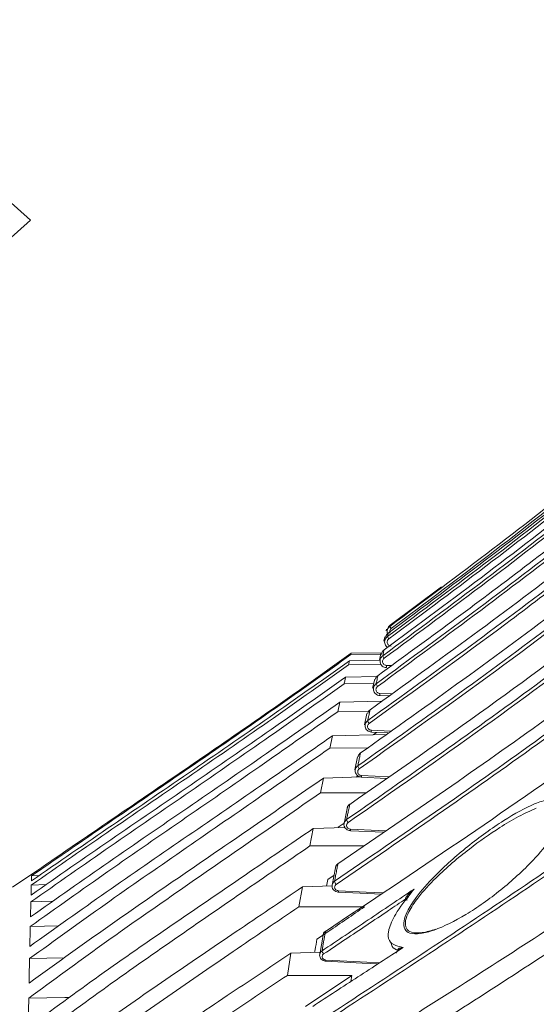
# Model space of a CAD drawing. Header units: millimetres. Extents: x 0 to 1118, y 0 to 864.
# Tile 120 of 256: x 216 to 225, y 719 to 738. Entities that reach past the tile are written whole.
import ezdxf

# ---------------------------------------------------------------- set-up
doc = ezdxf.new("R2010")
doc.units = ezdxf.units.MM

# ---------------------------------------------------------------- blocks, each defined once
blk = doc.blocks.new('Block2')
at = {"color": 7, "linetype": 'Continuous', "lineweight": 0}
for p, q in [((-3.197, 649.307), (-55.281, 590.696)), ((48.886, 590.696), (-3.197, 649.307))]:
    blk.add_line(p, q, dxfattribs=at)

msp = doc.modelspace()

# ---------------------------------------------------------------- linework, layer by layer
at = {"color": 7, "linetype": 'Continuous', "lineweight": 15}
for p, q in [((223.552, 726.893), (222.585, 726.167)), ((222.515, 726.094), (222.507, 726.062)), ((222.485, 725.946), (222.467, 725.868)), ((222.485, 725.943), (222.467, 725.868)), ((221.817, 725.495), (221.798, 725.417)), ((221.817, 725.495), (222.382, 725.507)), ((221.851, 725.637), (221.844, 725.611)), ((222.428, 725.62), (221.844, 725.611)), ((221.851, 725.637), (222.43, 725.647)), ((222.411, 725.631), (222.382, 725.507)), ((222.411, 725.425), (221.798, 725.417)), ((221.744, 725.187), (222.339, 725.2)), ((222.293, 725.146), (222.254, 724.978)), ((222.274, 725.063), (221.714, 725.057)), ((222.388, 724.836), (222.56, 724.829)), ((221.635, 724.713), (221.594, 724.531)), ((221.635, 724.713), (222.43, 724.733)), ((222.177, 724.536), (221.594, 724.531)), ((222.144, 724.497), (222.097, 724.285)), ((221.494, 724.076), (221.444, 723.844)), ((221.494, 724.076), (222.507, 724.103)), ((222.23, 724.144), (222.544, 724.13)), ((222.265, 724.096), (222.326, 724.14)), ((222.156, 723.848), (221.444, 723.844)), ((221.969, 723.678), (221.916, 723.433)), ((221.325, 723.279), (221.267, 722.998)), ((221.325, 723.279), (222.028, 723.299)), ((221.944, 723.296), (221.977, 723.319)), ((222.043, 723.292), (222.515, 723.27)), ((222.133, 723.001), (221.267, 722.998)), ((221.772, 722.705), (221.713, 722.417)), ((221.133, 722.325), (221.07, 721.997)), ((221.133, 722.325), (221.731, 722.343)), ((221.604, 722.347), (221.714, 722.424)), ((221.833, 722.283), (222.457, 722.253)), ((222.089, 721.997), (221.07, 721.997)), ((221.551, 721.581), (221.488, 721.254)), ((215.811, 721.462), (215.451, 721.214)), ((215.951, 721.435), (215.809, 721.43)), ((221.409, 721.363), (221.524, 721.442)), ((216.085, 721.266), (215.804, 721.257)), ((220.927, 721.22), (220.86, 720.846)), ((220.927, 721.22), (221.494, 721.239)), ((221.384, 721.235), (221.409, 721.363)), ((222.938, 721.057), (222.943, 721.056)), ((216.209, 720.949), (215.795, 720.937)), ((222.099, 720.843), (220.86, 720.846)), ((216.324, 720.486), (215.784, 720.473)), ((221.317, 720.31), (221.253, 719.944)), ((220.71, 719.969), (220.642, 719.55)), ((220.71, 719.969), (221.26, 719.988)), ((222.742, 720.023), (222.74, 720.023)), ((222.74, 720.019), (222.74, 720.018)), ((221.86, 719.544), (220.642, 719.55)), ((220.986, 718.959), (221.86, 719.544)), ((221.841, 719.431), (221.86, 719.544))]:
    msp.add_line(p, q, dxfattribs=at)
at = {"color": 9, "linetype": 'Continuous', "lineweight": 0}
for p, q in [((222.513, 725.407), (222.608, 725.404)), ((222.389, 724.876), (222.612, 724.867)), ((222.23, 724.181), (222.592, 724.165)), ((222.043, 723.325), (222.56, 723.301)), ((222.958, 721.083), (222.962, 721.082))]:
    msp.add_line(p, q, dxfattribs=at)
at = {"color": 7, "linetype": 'Continuous', "lineweight": 15, "flags": 128}
for points in [[(222.027, 723.756), (222.027, 723.755), (222.026, 723.753)], [(221.823, 722.785), (221.821, 722.784), (221.821, 722.781)], [(221.607, 721.122), (222.292, 721.088), (222.408, 721.083)], [(216.43, 719.88), (216.425, 719.88), (215.771, 719.866)], [(221.371, 719.816), (222.056, 719.781), (222.356, 719.766)], [(216.528, 719.134), (216.439, 719.132), (215.756, 719.119)]]:
    msp.add_lwpolyline(points, dxfattribs=at)
at = {"color": 9, "linetype": 'Continuous', "lineweight": 0, "flags": 128}
for points in [[(221.833, 722.313), (222.358, 722.288), (222.498, 722.281)], [(221.607, 721.149), (222.133, 721.123), (222.446, 721.108)], [(221.371, 719.839), (221.899, 719.813), (222.39, 719.789)]]:
    msp.add_lwpolyline(points, dxfattribs=at)
at = {"color": 9, "linetype": 'Continuous', "lineweight": 0}
for centre, radius, start, end in [((223.106, 726.482), 0.626, 212.7076, 217.1444), ((222.754, 726.064), 0.249, 206.9476, 218.7361), ((222.607, 725.655), 0.176, 202.3143, 219.8959), ((222.814, 725.384), 0.301, 175.4403, 183.7427), ((222.458, 725.105), 0.146, 198.5423, 220.8115), ((222.776, 724.852), 0.388, 176.4447, 182.3811), ((222.286, 724.398), 0.13, 195.4264, 221.6224), ((222.6, 724.158), 0.371, 176.3765, 182.0605), ((222.09, 723.534), 0.12, 192.8216, 222.4307), ((222.398, 723.302), 0.355, 176.3144, 181.701), ((221.873, 722.514), 0.113, 190.6239, 223.3119), ((222.19, 722.29), 0.357, 176.3329, 181.1637), ((221.64, 721.343), 0.107, 188.7406, 224.3235), ((221.962, 721.126), 0.355, 176.3183, 180.661), ((221.399, 720.026), 0.102, 187.1071, 225.5058), ((221.783, 719.815), 0.412, 176.548, 179.8598)]:
    msp.add_arc(centre, radius, start, end, dxfattribs=at)
at = {"color": 7, "linetype": 'Continuous', "lineweight": 15}
for centre, radius, start, end in [((221.604, 721.655), 0.00673, 126.0948, 182.8606), ((221.371, 720.381), 0.00884, 124.9154, 182.4635)]:
    msp.add_arc(centre, radius, start, end, dxfattribs=at)
for points, knots in [([(237.622, 742.835), (237.495, 742.358), (237.24, 741.402), (236.676, 740.023), (235.868, 738.422), (234.739, 736.642), (233.256, 734.731), (231.624, 732.934), (230.432, 731.772), (229.679, 731.072), (229.003, 730.451), (227.48, 729.122), (225.143, 727.247), (223.285, 725.894), (222.356, 725.218)], [0, 0, 0, 0, 0.062988, 0.126146, 0.18921, 0.290709, 0.392583, 0.494707, 0.596546, 0.602043, 0.624032, 0.712001, 0.855987, 1, 1, 1, 1]), ([(221.973, 723.507), (223.261, 724.424), (225.194, 725.801), (227.675, 727.751), (229.482, 729.272), (231.214, 730.865), (232.858, 732.554), (234.383, 734.355), (235.525, 735.985), (236.328, 737.377), (236.873, 738.497), (237.324, 739.661), (237.743, 741.08), (237.86, 742.13), (237.93, 742.765)], [0, 0, 0, 0, 0.180611, 0.271164, 0.361708, 0.452083, 0.542438, 0.634491, 0.726486, 0.775187, 0.82388, 0.873688, 0.923483, 1, 1, 1, 1]), ([(237.91, 742.691), (237.842, 742.165), (237.723, 741.238), (237.349, 739.944), (236.912, 738.79), (236.372, 737.663), (235.575, 736.266), (234.454, 734.651), (232.95, 732.856), (231.301, 731.149), (229.55, 729.532), (227.735, 728.001), (225.255, 726.049), (223.319, 724.672), (222.026, 723.753)], [0, 0, 0, 0, 0.0643491, 0.113469, 0.1626004, 0.2129885, 0.2633866, 0.3547283, 0.4461252, 0.5396854, 0.6332687, 0.7247792, 0.8162988, 1, 1, 1, 1]), ([(237.767, 742.702), (237.746, 742.585), (237.649, 742.069), (237.412, 741.163), (236.999, 739.997), (236.486, 738.856), (235.717, 737.428), (234.619, 735.767), (233.13, 733.913), (231.49, 732.151), (229.742, 730.485), (227.929, 728.911), (225.448, 726.909), (223.504, 725.505), (222.206, 724.567)], [0, 0, 0, 0, 0.014859, 0.065771, 0.116695, 0.168926, 0.221167, 0.317684, 0.414263, 0.513295, 0.612352, 0.709058, 0.805774, 1, 1, 1, 1]), ([(237.433, 742.721), (237.25, 742.157), (236.881, 741.022), (236.006, 739.224), (234.854, 737.343), (233.387, 735.403), (231.761, 733.561), (230.02, 731.823), (228.21, 730.187), (225.729, 728.113), (223.776, 726.667), (222.471, 725.702)], [0, 0, 0, 0, 0.077549, 0.156008, 0.260501, 0.365066, 0.472561, 0.580087, 0.684803, 0.78953, 1, 1, 1, 1]), ([(222.532, 725.951), (223.832, 726.919), (225.784, 728.374), (228.266, 730.469), (230.066, 732.113), (231.779, 733.843), (233.393, 735.687), (234.875, 737.662), (236.004, 739.536), (236.825, 741.24), (237.168, 742.245), (237.34, 742.75)], [0, 0, 0, 0, 0.21343, 0.320601, 0.427759, 0.534584, 0.641381, 0.750656, 0.859848, 0.929641, 1, 1, 1, 1]), ([(237.317, 742.729), (237.149, 742.245), (236.814, 741.274), (236.017, 739.618), (234.921, 737.789), (233.46, 735.824), (231.838, 733.959), (230.1, 732.2), (228.291, 730.546), (225.81, 728.449), (223.854, 726.992), (222.549, 726.019)], [0, 0, 0, 0, 0.067864, 0.13629, 0.243194, 0.350173, 0.460234, 0.570328, 0.677466, 0.784615, 1, 1, 1, 1]), ([(237.387, 742.73), (237.215, 742.229), (236.872, 741.221), (236.059, 739.531), (234.949, 737.685), (233.485, 735.718), (231.859, 733.851), (230.117, 732.091), (228.306, 730.436), (225.823, 728.339), (223.866, 726.881), (222.559, 725.908)], [0, 0, 0, 0, 0.069864, 0.14035, 0.246804, 0.353333, 0.462917, 0.572534, 0.679124, 0.785726, 1, 1, 1, 1]), ([(222.579, 726.144), (223.88, 727.116), (225.833, 728.576), (228.314, 730.683), (230.112, 732.335), (231.824, 734.076), (233.433, 735.928), (234.911, 737.918), (236.01, 739.76), (236.786, 741.382), (237.107, 742.289), (237.267, 742.743)], [0, 0, 0, 0, 0.216388, 0.3249637, 0.4337156, 0.5418131, 0.6503014, 0.760583, 0.8718794, 0.9357316, 1, 1, 1, 1]), ([(237.313, 742.727), (237.153, 742.274), (236.832, 741.365), (236.065, 739.762), (234.988, 737.949), (233.529, 735.969), (231.906, 734.09), (230.165, 732.319), (228.355, 730.654), (225.872, 728.546), (223.914, 727.082), (222.607, 726.104)], [0, 0, 0, 0, 0.063924, 0.128301, 0.236229, 0.344234, 0.455387, 0.566573, 0.674642, 0.782723, 1, 1, 1, 1]), ([(237.951, 742.303), (237.951, 742.303), (237.951, 741.883), (237.898, 741.043), (237.669, 739.781), (237.292, 738.528), (236.73, 737.173), (235.963, 735.754), (234.975, 734.279), (233.857, 732.862), (233.02, 731.933), (232.496, 731.384), (232.07, 730.942), (230.984, 729.871), (229.22, 728.297), (226.916, 726.442), (224.444, 724.605), (222.695, 723.389), (221.821, 722.781)], [0, 0, 0, 0, 0.000001, 0.0501, 0.100209, 0.15247, 0.204747, 0.272582, 0.34045, 0.410088, 0.479743, 0.483068, 0.49637, 0.549584, 0.656045, 0.762819, 0.881353, 1, 1, 1, 1]), ([(237.919, 742.342), (237.861, 741.839), (237.74, 740.791), (237.245, 739.248), (236.583, 737.719), (235.654, 736.07), (234.44, 734.33), (232.922, 732.528), (231.268, 730.831), (229.329, 729.051), (227.101, 727.2), (224.586, 725.285), (222.863, 724.064), (222.001, 723.453)], [0, 0, 0, 0, 0.061495, 0.128189, 0.195125, 0.261941, 0.354363, 0.447084, 0.540006, 0.632703, 0.755083, 0.877547, 1, 1, 1, 1]), ([(237.93, 740.092), (237.891, 739.709), (237.812, 738.94), (237.524, 737.794), (237.12, 736.659), (236.584, 735.514), (235.928, 734.377), (235.158, 733.248), (234.305, 732.156), (233.053, 730.724), (231.325, 729.011), (229.25, 727.224), (227.263, 725.663), (224.791, 723.836), (222.875, 722.528), (221.597, 721.655)], [0, 0, 0, 0, 0.048193, 0.096862, 0.14685, 0.197209, 0.251721, 0.306246, 0.361675, 0.417112, 0.531619, 0.646768, 0.734917, 0.823159, 1, 1, 1, 1]), ([(237.793, 737.266), (237.753, 737.075), (237.61, 736.387), (237.214, 735.224), (236.533, 733.816), (235.555, 732.258), (234.239, 730.582), (232.562, 728.824), (230.733, 727.171), (228.67, 725.497), (226.387, 723.798), (223.896, 722.069), (222.207, 720.943), (221.362, 720.381)], [0, 0, 0, 0, 0.0262858, 0.0945042, 0.1629834, 0.231337, 0.3320312, 0.433073, 0.534374, 0.6354227, 0.7569104, 0.8784549, 1, 1, 1, 1]), ([(215.694, 713.944), (216.275, 714.368), (217.438, 715.218), (219.892, 716.82), (222.839, 718.665), (226.209, 720.816), (228.791, 722.591), (230.771, 724.086), (232.201, 725.262), (233.565, 726.489), (234.38, 727.363), (234.788, 727.8)], [0, 0, 0, 0, 0.09138, 0.182789, 0.366063, 0.523323, 0.680743, 0.760181, 0.839609, 0.919816, 1, 1, 1, 1]), ([(234.15, 726.679), (233.746, 726.277), (232.938, 725.473), (231.608, 724.33), (230.215, 723.224), (228.21, 721.744), (225.54, 719.938), (222.202, 717.819), (219.419, 716.053), (217.242, 714.598), (216.207, 713.827), (215.69, 713.442)], [0, 0, 0, 0, 0.0788022, 0.1576204, 0.2371352, 0.3166576, 0.4873901, 0.6583375, 0.8290399, 0.9145307, 1, 1, 1, 1]), ([(222.535, 726.007), (222.533, 726.011), (222.526, 726.028), (222.527, 726.062), (222.54, 726.103), (222.561, 726.13), (222.575, 726.141), (222.579, 726.144)], [0, 0, 0, 0, 0.090998, 0.363751, 0.636399, 0.908698, 1, 1, 1, 1]), ([(222.531, 726.062), (222.529, 726.053), (222.526, 726.041), (222.529, 726.03), (222.53, 726.028)], [0, 0, 0, 0, 0.814701, 1, 1, 1, 1]), ([(222.585, 726.167), (222.574, 726.157), (222.554, 726.139), (222.539, 726.11), (222.537, 726.094), (222.537, 726.092)], [0, 0, 0, 0, 0.459531, 0.918889, 1, 1, 1, 1]), ([(222.534, 725.75), (222.53, 725.752), (222.515, 725.76), (222.496, 725.787), (222.48, 725.827), (222.48, 725.87), (222.493, 725.91), (222.513, 725.936), (222.528, 725.948), (222.532, 725.951)], [0, 0, 0, 0, 0.047781, 0.225925, 0.404315, 0.582912, 0.761584, 0.940166, 1, 1, 1, 1]), ([(222.549, 726.019), (222.538, 726.01), (222.518, 725.991), (222.502, 725.962), (222.501, 725.945), (222.501, 725.942)], [0, 0, 0, 0, 0.444674, 0.889232, 1, 1, 1, 1]), ([(222.471, 725.702), (222.461, 725.693), (222.441, 725.675), (222.426, 725.647), (222.424, 725.632), (222.424, 725.63)], [0, 0, 0, 0, 0.464952, 0.929861, 1, 1, 1, 1]), ([(215.806, 721.335), (216.316, 721.687), (217.335, 722.389), (218.869, 723.434), (220.366, 724.466), (221.344, 725.16), (221.817, 725.495)], [0, 0, 0, 0, 0.253979, 0.507954, 0.761837, 1, 1, 1, 1]), ([(221.844, 725.611), (221.369, 725.273), (220.387, 724.574), (218.884, 723.536), (217.344, 722.487), (216.321, 721.783), (215.809, 721.43)], [0, 0, 0, 0, 0.23835, 0.492435, 0.746218, 1, 1, 1, 1]), ([(215.81, 721.457), (216.322, 721.809), (217.348, 722.513), (218.89, 723.563), (220.394, 724.6), (221.375, 725.299), (221.851, 725.637)], [0, 0, 0, 0, 0.253977, 0.50795, 0.761836, 1, 1, 1, 1]), ([(222.513, 725.365), (222.499, 725.367), (222.471, 725.371), (222.435, 725.393), (222.408, 725.426), (222.393, 725.466), (222.392, 725.508), (222.405, 725.548), (222.426, 725.574), (222.44, 725.586), (222.444, 725.588)], [0, 0, 0, 0, 0.136174, 0.272326, 0.408505, 0.544837, 0.681358, 0.818022, 0.954722, 1, 1, 1, 1]), ([(221.798, 725.417), (221.326, 725.081), (220.349, 724.388), (218.856, 723.356), (217.326, 722.312), (216.311, 721.609), (215.804, 721.257)], [0, 0, 0, 0, 0.2383399, 0.4924489, 0.7462242, 1, 1, 1, 1]), ([(215.799, 721.068), (216.302, 721.417), (217.307, 722.116), (218.825, 723.151), (220.307, 724.171), (221.275, 724.856), (221.744, 725.187)], [0, 0, 0, 0, 0.254013, 0.508019, 0.761915, 1, 1, 1, 1]), ([(221.744, 725.187), (221.739, 725.166), (221.729, 725.125), (221.719, 725.079), (221.714, 725.057)], [0, 0, 0, 0, 0.4999691, 1, 1, 1, 1]), ([(222.356, 725.218), (222.346, 725.208), (222.326, 725.19), (222.31, 725.163), (222.309, 725.147), (222.309, 725.144)], [0, 0, 0, 0, 0.455828, 0.9117035, 1, 1, 1, 1]), ([(221.714, 725.057), (221.246, 724.726), (220.281, 724.042), (218.805, 723.023), (217.294, 721.988), (216.295, 721.288), (215.795, 720.937)], [0, 0, 0, 0, 0.238182, 0.492215, 0.746105, 1, 1, 1, 1]), ([(222.389, 724.838), (222.375, 724.84), (222.347, 724.844), (222.31, 724.866), (222.283, 724.899), (222.268, 724.938), (222.267, 724.98), (222.281, 725.019), (222.301, 725.045), (222.316, 725.056), (222.319, 725.059)], [0, 0, 0, 0, 0.136342, 0.272686, 0.408994, 0.545398, 0.681996, 0.8188, 0.955734, 1, 1, 1, 1]), ([(215.788, 720.654), (216.281, 721.001), (217.267, 721.695), (218.76, 722.715), (220.218, 723.718), (221.173, 724.388), (221.635, 724.713)], [0, 0, 0, 0, 0.254058, 0.508105, 0.761997, 1, 1, 1, 1]), ([(222.206, 724.567), (222.196, 724.558), (222.176, 724.54), (222.161, 724.513), (222.16, 724.498), (222.16, 724.495)], [0, 0, 0, 0, 0.456982, 0.914116, 1, 1, 1, 1]), ([(221.594, 724.531), (221.134, 724.208), (220.184, 723.538), (218.733, 722.536), (217.25, 721.516), (216.273, 720.82), (215.784, 720.473)], [0, 0, 0, 0, 0.238128, 0.492188, 0.746086, 1, 1, 1, 1]), ([(222.23, 724.147), (222.216, 724.149), (222.189, 724.153), (222.152, 724.175), (222.125, 724.207), (222.109, 724.246), (222.111, 724.273), (222.112, 724.286)], [0, 0, 0, 0, 0.200239, 0.400522, 0.600657, 0.800829, 1, 1, 1, 1]), ([(215.776, 720.097), (216.256, 720.44), (217.216, 721.125), (218.675, 722.127), (220.104, 723.107), (221.041, 723.76), (221.494, 724.076)], [0, 0, 0, 0, 0.254126, 0.508236, 0.762108, 1, 1, 1, 1]), ([(221.444, 723.844), (220.993, 723.529), (220.061, 722.877), (218.643, 721.898), (217.195, 720.896), (216.245, 720.209), (215.771, 719.866)], [0, 0, 0, 0, 0.23813, 0.492275, 0.746119, 1, 1, 1, 1]), ([(222.026, 723.753), (222.016, 723.744), (221.995, 723.727), (221.98, 723.699), (221.979, 723.681), (221.979, 723.677)], [0, 0, 0, 0, 0.42265, 0.845529, 1, 1, 1, 1]), ([(222.028, 723.755), (222.024, 723.753), (222.014, 723.748), (222.009, 723.739), (222.006, 723.734)], [0, 0, 0, 0, 0.419171, 1, 1, 1, 1]), ([(222.043, 723.295), (222.029, 723.298), (222.001, 723.302), (221.965, 723.324), (221.938, 723.355), (221.922, 723.392), (221.924, 723.419), (221.925, 723.432)], [0, 0, 0, 0, 0.2005576, 0.4011944, 0.6016023, 0.8019409, 1, 1, 1, 1]), ([(215.761, 719.4), (216.226, 719.737), (217.155, 720.411), (218.575, 721.388), (219.967, 722.342), (220.882, 722.973), (221.325, 723.279)], [0, 0, 0, 0, 0.254208, 0.508394, 0.762212, 1, 1, 1, 1]), ([(215.683, 712.496), (216.252, 712.902), (217.388, 713.714), (219.797, 715.248), (222.423, 716.836), (225.204, 718.527), (227.491, 719.974), (229.724, 721.467), (231.116, 722.529), (231.813, 723.06)], [0, 0, 0, 0, 0.110255, 0.220543, 0.441786, 0.581093, 0.720433, 0.860071, 1, 1, 1, 1]), ([(221.267, 722.998), (220.827, 722.693), (219.918, 722.062), (218.538, 721.109), (217.132, 720.132), (216.215, 719.457), (215.756, 719.119)], [0, 0, 0, 0, 0.238144, 0.492352, 0.746142, 1, 1, 1, 1]), ([(225.576, 722.877), (225.597, 722.881), (225.693, 722.901), (225.823, 722.894), (225.912, 722.803), (225.91, 722.647), (225.822, 722.423), (225.622, 722.106), (225.235, 721.652), (224.671, 721.14), (224.024, 720.683), (223.503, 720.422), (223.154, 720.329), (222.958, 720.332), (222.845, 720.414), (222.831, 720.561), (222.908, 720.771), (223.096, 721.064), (223.481, 721.498), (224.057, 722.009), (224.712, 722.478), (225.239, 722.776), (225.491, 722.852), (225.576, 722.877)], [0, 0, 0, 0, 0.010579, 0.047593, 0.077342, 0.107212, 0.134823, 0.172831, 0.227123, 0.307276, 0.3904, 0.469021, 0.507479, 0.543983, 0.573809, 0.603833, 0.629914, 0.66523, 0.717581, 0.799083, 0.884307, 0.960924, 1, 1, 1, 1]), ([(221.821, 722.781), (221.811, 722.773), (221.79, 722.756), (221.775, 722.728), (221.775, 722.71), (221.774, 722.705)], [0, 0, 0, 0, 0.4129166, 0.8261282, 1, 1, 1, 1]), ([(221.824, 722.784), (221.82, 722.782), (221.803, 722.773), (221.787, 722.753), (221.782, 722.736), (221.781, 722.731)], [0, 0, 0, 0, 0.18813, 0.803161, 1, 1, 1, 1]), ([(225.346, 722.711), (225.236, 722.661), (225.015, 722.561), (224.587, 722.305), (224.054, 721.932), (223.513, 721.471), (223.128, 721.054), (222.939, 720.771), (222.862, 720.569), (222.876, 720.427), (222.99, 720.35), (223.184, 720.344), (223.357, 720.395), (223.445, 720.421)], [0, 0, 0, 0, 0.092125, 0.184432, 0.331832, 0.498521, 0.604939, 0.676155, 0.72841, 0.788445, 0.848344, 0.922179, 1, 1, 1, 1]), ([(215.747, 718.565), (216.194, 718.894), (217.089, 719.553), (218.464, 720.502), (219.814, 721.424), (220.703, 722.031), (221.133, 722.325)], [0, 0, 0, 0, 0.254323, 0.508619, 0.762375, 1, 1, 1, 1]), ([(221.715, 722.42), (221.715, 722.418), (221.709, 722.403), (221.716, 722.371), (221.734, 722.331), (221.769, 722.3), (221.804, 722.284), (221.826, 722.284), (221.833, 722.285)], [0, 0, 0, 0, 0.020762, 0.241373, 0.458357, 0.676994, 0.900813, 1, 1, 1, 1]), ([(231.076, 722.018), (230.473, 721.573), (229.266, 720.684), (226.721, 718.991), (223.431, 716.955), (220.109, 714.943), (217.515, 713.282), (216.292, 712.399), (215.68, 711.956)], [0, 0, 0, 0, 0.124722, 0.249464, 0.499796, 0.749703, 0.874754, 1, 1, 1, 1]), ([(221.07, 721.997), (220.643, 721.703), (219.759, 721.096), (218.422, 720.175), (217.064, 719.225), (216.182, 718.566), (215.742, 718.236)], [0, 0, 0, 0, 0.2381066, 0.4923892, 0.7461411, 1, 1, 1, 1]), ([(221.601, 721.659), (221.597, 721.657), (221.58, 721.649), (221.562, 721.624), (221.555, 721.6), (221.552, 721.589)], [0, 0, 0, 0, 0.146349, 0.6221158, 1, 1, 1, 1]), ([(221.597, 721.655), (221.587, 721.647), (221.567, 721.631), (221.552, 721.603), (221.552, 721.586), (221.552, 721.581)], [0, 0, 0, 0, 0.4110925, 0.8225276, 1, 1, 1, 1]), ([(215.809, 721.43), (215.809, 721.425), (215.809, 721.413), (215.808, 721.391), (215.807, 721.366), (215.807, 721.346), (215.806, 721.335)], [0, 0, 0, 0, 0.250932, 0.501864, 0.750916, 1, 1, 1, 1]), ([(215.81, 721.464), (215.81, 721.464), (215.81, 721.465), (215.81, 721.463), (215.81, 721.459), (215.81, 721.457)], [0, 0, 0, 0, 0.003742, 0.501839, 1, 1, 1, 1]), ([(215.732, 717.597), (216.162, 717.916), (217.02, 718.555), (218.344, 719.472), (219.648, 720.358), (220.51, 720.939), (220.927, 721.22)], [0, 0, 0, 0, 0.254433, 0.508836, 0.762498, 1, 1, 1, 1]), ([(215.804, 721.257), (215.804, 721.243), (215.803, 721.216), (215.802, 721.17), (215.8, 721.121), (215.799, 721.085), (215.799, 721.068)], [0, 0, 0, 0, 0.250933, 0.501866, 0.750918, 1, 1, 1, 1]), ([(221.489, 721.259), (221.489, 721.258), (221.484, 721.244), (221.488, 721.212), (221.506, 721.173), (221.538, 721.142), (221.574, 721.124), (221.598, 721.124), (221.607, 721.124)], [0, 0, 0, 0, 0.018312, 0.233542, 0.444013, 0.656382, 0.875673, 1, 1, 1, 1]), ([(223.038, 721.181), (223.019, 721.158), (222.895, 720.999), (222.686, 720.732), (222.569, 720.472), (222.539, 720.292), (222.572, 720.159), (222.705, 720.104), (222.795, 720.082), (222.828, 720.074)], [0, 0, 0, 0, 0.043831, 0.297321, 0.492703, 0.552656, 0.727051, 0.899427, 1, 1, 1, 1]), ([(222.916, 721.022), (222.918, 721.022), (222.921, 721.022), (222.923, 721.023), (222.924, 721.025), (222.922, 721.028), (222.918, 721.031), (222.912, 721.035), (222.905, 721.039), (222.899, 721.042), (222.897, 721.043)], [0, 0, 0, 0, 0.115047, 0.23822, 0.367475, 0.5, 0.632525, 0.76178, 0.884953, 1, 1, 1, 1]), ([(223.038, 721.181), (223.038, 721.181), (223.032, 721.174), (222.995, 721.134), (222.952, 721.083), (222.923, 721.033), (222.916, 721.022)], [0, 0, 0, 0, 0.005608, 0.132932, 0.813406, 1, 1, 1, 1]), ([(220.86, 720.846), (220.446, 720.564), (219.59, 719.983), (218.299, 719.096), (216.993, 718.179), (216.149, 717.541), (215.727, 717.222)], [0, 0, 0, 0, 0.238258, 0.4927, 0.746276, 1, 1, 1, 1]), ([(215.795, 720.937), (215.795, 720.916), (215.794, 720.873), (215.792, 720.803), (215.79, 720.731), (215.789, 720.68), (215.788, 720.654)], [0, 0, 0, 0, 0.250934, 0.501868, 0.750918, 1, 1, 1, 1]), ([(221.201, 720.232), (221.275, 720.282), (221.575, 720.486), (221.874, 720.69), (222.099, 720.843)], [0, 0, 0, 0, 0.24807, 1, 1, 1, 1]), ([(215.784, 720.473), (215.783, 720.443), (215.782, 720.385), (215.78, 720.293), (215.778, 720.197), (215.776, 720.131), (215.776, 720.097)], [0, 0, 0, 0, 0.250934, 0.501869, 0.750919, 1, 1, 1, 1]), ([(221.362, 720.381), (221.352, 720.373), (221.333, 720.357), (221.318, 720.331), (221.318, 720.315), (221.318, 720.31)], [0, 0, 0, 0, 0.411285, 0.822932, 1, 1, 1, 1]), ([(221.367, 720.387), (221.363, 720.385), (221.346, 720.376), (221.33, 720.357), (221.325, 720.339), (221.324, 720.334)], [0, 0, 0, 0, 0.184457, 0.773921, 1, 1, 1, 1]), ([(221.158, 719.984), (221.161, 720.001), (221.175, 720.085), (221.189, 720.167), (221.201, 720.232)], [0, 0, 0, 0, 0.204859, 1, 1, 1, 1]), ([(222.74, 720.023), (222.74, 720.023), (222.691, 720.036), (222.619, 720.063), (222.607, 720.143), (222.603, 720.17)], [0, 0, 0, 0, 0.000029, 0.666778, 1, 1, 1, 1]), ([(215.718, 716.5), (216.129, 716.808), (216.949, 717.422), (218.221, 718.302), (219.476, 719.149), (220.308, 719.702), (220.71, 719.969)], [0, 0, 0, 0, 0.2545408, 0.5090515, 0.7626156, 1, 1, 1, 1]), ([(222.828, 720.074), (222.686, 719.982), (222.402, 719.796), (221.976, 719.519), (221.549, 719.242), (221.264, 719.057), (221.122, 718.964)], [0, 0, 0, 0, 0.25, 0.499999, 0.75, 1, 1, 1, 1]), ([(221.253, 719.95), (221.252, 719.936), (221.25, 719.909), (221.267, 719.87), (221.297, 719.839), (221.334, 719.819), (221.36, 719.818), (221.371, 719.817)], [0, 0, 0, 0, 0.206322, 0.413884, 0.623057, 0.841174, 1, 1, 1, 1]), ([(222.708, 719.993), (222.705, 719.99), (222.7, 719.984), (222.696, 719.976), (222.697, 719.971), (222.697, 719.969)], [0, 0, 0, 0, 0.465997, 0.734559, 1, 1, 1, 1]), ([(222.828, 720.074), (222.828, 720.074), (222.796, 720.058), (222.754, 720.037), (222.724, 720.008), (222.717, 720.002)], [0, 0, 0, 0, 0.005959, 0.783841, 1, 1, 1, 1]), ([(222.731, 720.034), (222.73, 720.036), (222.729, 720.039), (222.731, 720.044), (222.734, 720.047), (222.736, 720.049)], [0, 0, 0, 0, 0.26549, 0.534032, 1, 1, 1, 1]), ([(222.746, 720.021), (222.745, 720.021), (222.741, 720.023), (222.739, 720.025), (222.738, 720.027), (222.738, 720.027)], [0, 0, 0, 0, 0.1817871, 0.5079909, 1, 1, 1, 1]), ([(215.771, 719.866), (215.77, 719.829), (215.768, 719.755), (215.766, 719.64), (215.764, 719.522), (215.762, 719.441), (215.761, 719.4)], [0, 0, 0, 0, 0.250935, 0.50187, 0.750919, 1, 1, 1, 1]), ([(220.642, 719.55), (220.243, 719.282), (219.416, 718.729), (218.175, 717.881), (216.922, 717.001), (216.116, 716.388), (215.714, 716.081)], [0, 0, 0, 0, 0.2383135, 0.4928603, 0.7463386, 1, 1, 1, 1]), ([(215.756, 719.119), (215.755, 719.075), (215.754, 718.986), (215.751, 718.849), (215.749, 718.709), (215.748, 718.613), (215.747, 718.565)], [0, 0, 0, 0, 0.250935, 0.50187, 0.75092, 1, 1, 1, 1])]:
    msp.add_open_spline(points, degree=3, knots=knots, dxfattribs=at)
at = {"color": 9, "linetype": 'Continuous', "lineweight": 0}
for points, knots in [([(222.16, 724.364), (223.453, 725.299), (225.394, 726.703), (227.876, 728.702), (229.682, 730.266), (231.408, 731.906), (233.043, 733.649), (234.553, 735.51), (235.673, 737.188), (236.448, 738.614), (236.965, 739.746), (237.39, 740.922), (237.662, 741.937), (237.77, 742.556), (237.806, 742.763)], [0, 0, 0, 0, 0.191218, 0.287137, 0.383045, 0.478737, 0.574406, 0.672011, 0.76955, 0.820088, 0.870617, 0.922313, 0.973997, 1, 1, 1, 1]), ([(237.854, 742.741), (237.817, 742.533), (237.686, 741.781), (237.322, 740.509), (236.692, 738.964), (235.799, 737.279), (234.611, 735.49), (233.109, 733.628), (231.464, 731.877), (229.53, 730.043), (227.303, 728.141), (224.785, 726.179), (223.054, 724.934), (222.189, 724.312)], [0, 0, 0, 0, 0.026057, 0.094164, 0.162517, 0.230745, 0.327081, 0.42375, 0.520643, 0.617284, 0.744797, 0.872407, 1, 1, 1, 1]), ([(222.319, 725.059), (223.615, 726.008), (225.562, 727.435), (228.044, 729.476), (229.847, 731.075), (231.569, 732.754), (233.195, 734.54), (234.693, 736.451), (235.979, 738.459), (236.829, 740.217), (237.352, 741.646), (237.541, 742.388), (237.635, 742.759)], [0, 0, 0, 0, 0.2005, 0.301118, 0.401725, 0.502069, 0.602388, 0.704863, 0.807265, 0.902722, 0.951365, 1, 1, 1, 1]), ([(237.682, 742.737), (237.589, 742.372), (237.404, 741.642), (236.883, 740.207), (236.038, 738.455), (234.765, 736.461), (233.283, 734.558), (231.645, 732.751), (229.898, 731.044), (228.083, 729.436), (225.599, 727.393), (223.649, 725.964), (222.347, 725.01)], [0, 0, 0, 0, 0.047766, 0.095539, 0.193012, 0.293019, 0.393093, 0.495829, 0.598592, 0.698715, 0.798848, 1, 1, 1, 1]), ([(222.444, 725.588), (223.742, 726.549), (225.692, 727.993), (228.175, 730.066), (229.976, 731.691), (231.693, 733.4), (233.312, 735.221), (234.801, 737.17), (235.991, 739.1), (236.901, 740.966), (237.279, 742.156), (237.469, 742.755)], [0, 0, 0, 0, 0.208031, 0.312464, 0.416886, 0.521004, 0.625096, 0.731529, 0.837883, 0.918472, 1, 1, 1, 1]), ([(237.516, 742.734), (237.328, 742.141), (236.949, 740.946), (236.046, 739.095), (234.874, 737.187), (233.402, 735.246), (231.771, 733.404), (230.027, 731.665), (228.214, 730.029), (225.731, 727.954), (223.777, 726.508), (222.472, 725.542)], [0, 0, 0, 0, 0.080649, 0.162349, 0.26611, 0.369944, 0.476666, 0.583418, 0.687307, 0.791208, 1, 1, 1, 1]), ([(221.762, 722.493), (223.044, 723.39), (224.967, 724.735), (227.446, 726.627), (229.254, 728.099), (230.991, 729.638), (232.644, 731.265), (234.184, 732.997), (235.348, 734.563), (236.176, 735.905), (236.744, 736.987), (237.224, 738.112), (237.618, 739.336), (237.886, 740.655), (237.951, 741.59), (237.951, 742.06), (237.951, 742.06)], [0, 0, 0, 0, 0.173718, 0.260768, 0.34781, 0.434727, 0.521626, 0.610019, 0.69836, 0.745471, 0.792573, 0.840696, 0.888807, 0.944027, 0.999999, 1, 1, 1, 1]), ([(237.934, 741.076), (237.926, 740.928), (237.892, 740.313), (237.631, 739.181), (237.141, 737.706), (236.435, 736.23), (235.478, 734.64), (234.239, 732.966), (232.706, 731.233), (231.043, 729.599), (229.099, 727.88), (226.871, 726.089), (224.361, 724.229), (222.648, 723.034), (221.791, 722.437)], [0, 0, 0, 0, 0.018195, 0.076126, 0.142076, 0.208257, 0.274326, 0.36519, 0.456323, 0.54764, 0.638755, 0.759123, 0.879565, 1, 1, 1, 1]), ([(221.535, 721.327), (222.808, 722.199), (224.72, 723.509), (227.193, 725.335), (229.161, 726.879), (231.203, 728.628), (233.034, 730.425), (234.512, 732.114), (235.662, 733.663), (236.509, 735.081), (237.094, 736.329), (237.483, 737.39), (237.776, 738.486), (237.868, 739.238), (237.914, 739.614)], [0, 0, 0, 0, 0.177426, 0.266286, 0.355139, 0.467542, 0.579894, 0.657282, 0.734752, 0.812003, 0.85834, 0.904666, 0.952338, 1, 1, 1, 1]), ([(237.951, 739.507), (237.909, 739.166), (237.823, 738.459), (237.542, 737.394), (237.153, 736.32), (236.568, 735.069), (235.743, 733.679), (234.643, 732.181), (233.184, 730.49), (231.323, 728.648), (229.225, 726.848), (227.228, 725.281), (224.754, 723.454), (222.841, 722.143), (221.564, 721.268)], [0, 0, 0, 0, 0.043384, 0.089815, 0.137714, 0.185623, 0.260225, 0.335023, 0.409744, 0.52686, 0.644038, 0.732918, 0.821807, 1, 1, 1, 1]), ([(237.951, 623.619), (237.938, 624.389), (237.913, 625.93), (237.7, 628.915), (237.254, 632.569), (236.472, 636.862), (235.484, 641.117), (234.321, 645.326), (233.011, 649.493), (231.58, 653.622), (229.546, 659.089), (227.654, 663.834), (225.806, 668.602), (224.517, 672.049), (223.344, 675.556), (222.52, 678.419), (221.978, 680.581), (221.523, 682.754), (221.166, 684.937), (220.913, 687.136), (220.774, 689.348), (220.756, 691.564), (220.865, 693.778), (221.105, 695.984), (221.479, 698.171), (221.987, 700.334), (222.626, 702.459), (223.389, 704.54), (224.264, 706.574), (225.234, 708.561), (226.284, 710.504), (227.759, 713.04), (229.699, 716.141), (231.749, 719.39), (233.428, 722.231), (234.664, 724.524), (235.71, 726.736), (236.566, 728.875), (237.262, 731.091), (237.686, 733.094), (237.906, 734.839), (237.936, 735.817), (237.951, 736.307)], [0, 0, 0, 0, 0.019382, 0.0388, 0.075345, 0.112022, 0.148628, 0.185301, 0.221943, 0.258625, 0.295326, 0.36883, 0.387236, 0.424098, 0.46151, 0.480298, 0.499107, 0.517637, 0.536187, 0.554778, 0.573348, 0.591973, 0.610553, 0.629143, 0.647801, 0.666393, 0.685054, 0.703635, 0.722188, 0.740787, 0.759284, 0.7778, 0.814658, 0.851371, 0.874547, 0.897755, 0.91695, 0.93614, 0.955754, 0.975359, 0.987647, 1, 1, 1, 1]), ([(238.097, 736.311), (238.085, 735.818), (238.061, 734.832), (237.851, 733.084), (237.436, 731.082), (236.747, 728.858), (235.889, 726.693), (234.834, 724.453), (233.59, 722.143), (231.908, 719.297), (229.855, 716.046), (227.914, 712.949), (226.44, 710.418), (225.392, 708.482), (224.423, 706.503), (223.55, 704.477), (222.79, 702.406), (222.154, 700.291), (221.647, 698.14), (221.276, 695.961), (221.037, 693.766), (220.929, 691.561), (220.947, 689.355), (221.086, 687.153), (221.339, 684.961), (221.696, 682.787), (222.151, 680.621), (222.693, 678.465), (223.516, 675.609), (224.69, 672.109), (225.978, 668.666), (227.827, 663.9), (229.719, 659.154), (231.751, 653.682), (233.182, 649.549), (234.491, 645.375), (235.652, 641.159), (236.637, 636.898), (237.415, 632.594), (237.859, 628.932), (238.06, 625.935), (238.097, 624.39), (238.097, 623.618), (238.097, 623.618)], [0, 0, 0, 0, 0.012416, 0.024833, 0.044289, 0.063816, 0.083386, 0.102901, 0.126154, 0.149412, 0.186152, 0.222977, 0.241439, 0.259899, 0.278406, 0.296911, 0.31541, 0.33395, 0.35249, 0.371026, 0.389564, 0.408061, 0.42658, 0.445099, 0.4636, 0.482101, 0.500571, 0.519319, 0.538068, 0.575411, 0.612236, 0.630634, 0.704154, 0.740882, 0.777608, 0.814299, 0.851003, 0.887703, 0.9244, 0.961089, 0.980545, 1, 1, 1, 1, 1]), ([(238.555, 623.618), (238.555, 623.618), (238.555, 624.343), (238.507, 626.525), (238.209, 630.156), (237.57, 634.483), (236.702, 638.769), (235.638, 643.012), (234.411, 647.21), (233.046, 651.367), (231.57, 655.486), (230.011, 659.576), (228.403, 663.649), (226.791, 667.725), (225.233, 671.826), (223.807, 675.981), (222.808, 679.509), (222.171, 682.374), (221.788, 684.543), (221.508, 686.731), (221.343, 688.931), (221.298, 691.139), (221.381, 693.346), (221.596, 695.543), (221.945, 697.724), (222.432, 699.879), (223.051, 702), (223.8, 704.078), (224.663, 706.108), (225.626, 708.09), (226.672, 710.026), (228.146, 712.557), (230.094, 715.65), (232.168, 718.907), (233.882, 721.773), (235.146, 724.088), (236.209, 726.302), (237.067, 728.406), (237.771, 730.566), (238.24, 732.618), (238.508, 734.538), (238.539, 735.72), (238.555, 736.311)], [0, 0, 0, 0, 0, 0.018255, 0.054923, 0.091601, 0.128278, 0.164958, 0.20165, 0.238344, 0.275056, 0.31177, 0.348506, 0.385271, 0.422072, 0.458918, 0.495814, 0.514271, 0.532761, 0.55125, 0.569759, 0.588267, 0.60679, 0.625312, 0.643807, 0.662338, 0.68087, 0.699386, 0.717903, 0.73637, 0.754822, 0.773275, 0.810082, 0.846803, 0.870466, 0.894124, 0.913157, 0.932239, 0.951284, 0.970267, 0.985135, 1, 1, 1, 1]), ([(238.908, 736.309), (238.889, 735.708), (238.85, 734.507), (238.566, 732.561), (238.079, 730.487), (237.357, 728.309), (236.48, 726.188), (235.399, 723.963), (234.119, 721.64), (232.39, 718.773), (230.303, 715.521), (228.348, 712.436), (226.87, 709.915), (225.825, 707.989), (224.862, 706.018), (224, 704), (223.254, 701.934), (222.637, 699.826), (222.152, 697.684), (221.805, 695.516), (221.593, 693.331), (221.511, 691.137), (221.557, 688.942), (221.724, 686.753), (222.005, 684.576), (222.39, 682.417), (223.029, 679.565), (224.034, 676.051), (225.467, 671.909), (227.032, 667.817), (228.654, 663.748), (230.272, 659.677), (231.841, 655.586), (233.329, 651.463), (234.704, 647.301), (235.942, 643.093), (237.016, 638.84), (237.897, 634.538), (238.544, 630.193), (238.863, 626.543), (238.897, 624.348), (238.908, 623.618)], [0, 0, 0, 0, 0.0151052, 0.0302135, 0.0493734, 0.0685948, 0.0878524, 0.1070619, 0.1307913, 0.1545261, 0.1912488, 0.2279761, 0.2463528, 0.2647277, 0.2830942, 0.3014952, 0.3198943, 0.3383011, 0.3567075, 0.3750776, 0.393479, 0.4118812, 0.4302759, 0.4486715, 0.4670576, 0.4854449, 0.5038098, 0.54055, 0.5772798, 0.614004, 0.6507265, 0.6874493, 0.7241836, 0.7609161, 0.7976672, 0.8344158, 0.8711927, 0.9079655, 0.9448022, 0.9816285, 1, 1, 1, 1]), ([(221.058, 718.56), (222.309, 719.376), (224.812, 721.008), (228.119, 723.302), (230.925, 725.484), (232.81, 727.167), (234.159, 728.558), (235.053, 729.591), (235.871, 730.661), (236.327, 731.409), (236.556, 731.783)], [0, 0, 0, 0, 0.211503, 0.423133, 0.573612, 0.724747, 0.793781, 0.862806, 0.931412, 1, 1, 1, 1]), ([(236.599, 731.735), (236.373, 731.364), (235.919, 730.62), (235.103, 729.551), (234.206, 728.512), (232.854, 727.117), (230.964, 725.429), (228.157, 723.246), (224.844, 720.948), (222.341, 719.316), (221.088, 718.499)], [0, 0, 0, 0, 0.068074, 0.136165, 0.205835, 0.275515, 0.425909, 0.577137, 0.788424, 1, 1, 1, 1]), ([(222.607, 726.104), (222.605, 726.102), (222.596, 726.096), (222.584, 726.08), (222.576, 726.055), (222.575, 726.033), (222.58, 726.022), (222.582, 726.018)], [0, 0, 0, 0, 0.087296, 0.347694, 0.608526, 0.869552, 1, 1, 1, 1]), ([(222.585, 726.167), (222.584, 726.166), (222.584, 726.163), (222.582, 726.157), (222.581, 726.151), (222.58, 726.146), (222.579, 726.144)], [0, 0, 0, 0, 0.216697, 0.504388, 0.788048, 1, 1, 1, 1]), ([(222.559, 725.908), (222.557, 725.906), (222.548, 725.899), (222.536, 725.883), (222.528, 725.859), (222.529, 725.833), (222.537, 725.809), (222.554, 725.789), (222.576, 725.776), (222.593, 725.773), (222.601, 725.772)], [0, 0, 0, 0, 0.045718, 0.182196, 0.318786, 0.455344, 0.591739, 0.727913, 0.863953, 1, 1, 1, 1]), ([(222.549, 726.019), (222.547, 726.015), (222.545, 726.004), (222.54, 725.986), (222.536, 725.968), (222.533, 725.956), (222.532, 725.951)], [0, 0, 0, 0, 0.221195, 0.512664, 0.79255, 1, 1, 1, 1]), ([(222.471, 725.702), (222.469, 725.694), (222.465, 725.675), (222.458, 725.645), (222.45, 725.616), (222.446, 725.596), (222.444, 725.588)], [0, 0, 0, 0, 0.225439, 0.520464, 0.796801, 1, 1, 1, 1]), ([(222.472, 725.542), (222.47, 725.541), (222.461, 725.534), (222.449, 725.518), (222.44, 725.494), (222.441, 725.468), (222.45, 725.444), (222.466, 725.425), (222.488, 725.411), (222.505, 725.409), (222.513, 725.407)], [0, 0, 0, 0, 0.045277, 0.182004, 0.318723, 0.455298, 0.591654, 0.727814, 0.863905, 1, 1, 1, 1]), ([(222.356, 725.218), (222.353, 725.206), (222.347, 725.179), (222.337, 725.137), (222.328, 725.096), (222.322, 725.07), (222.319, 725.059)], [0, 0, 0, 0, 0.229133, 0.52723, 0.800508, 1, 1, 1, 1]), ([(222.347, 725.01), (222.345, 725.008), (222.336, 725.001), (222.324, 724.986), (222.316, 724.962), (222.316, 724.937), (222.325, 724.913), (222.342, 724.894), (222.364, 724.88), (222.38, 724.878), (222.389, 724.876)], [0, 0, 0, 0, 0.04428, 0.18128, 0.318159, 0.454806, 0.591211, 0.72747, 0.863734, 1, 1, 1, 1]), ([(222.206, 724.567), (222.203, 724.551), (222.195, 724.516), (222.183, 724.462), (222.171, 724.41), (222.164, 724.377), (222.16, 724.364)], [0, 0, 0, 0, 0.232454, 0.533315, 0.803851, 1, 1, 1, 1]), ([(222.112, 724.286), (222.112, 724.286), (222.111, 724.3), (222.124, 724.325), (222.143, 724.35), (222.157, 724.361), (222.16, 724.364)], [0, 0, 0, 0, 0.002711, 0.433902, 0.865778, 1, 1, 1, 1]), ([(222.189, 724.312), (222.187, 724.31), (222.178, 724.304), (222.166, 724.289), (222.158, 724.265), (222.158, 724.24), (222.167, 724.217), (222.183, 724.198), (222.205, 724.185), (222.222, 724.182), (222.23, 724.181)], [0, 0, 0, 0, 0.042673, 0.179996, 0.317088, 0.453877, 0.590423, 0.726893, 0.863448, 1, 1, 1, 1]), ([(222.026, 723.753), (222.022, 723.734), (222.012, 723.691), (221.998, 723.625), (221.984, 723.562), (221.976, 723.523), (221.973, 723.507)], [0, 0, 0, 0, 0.234958, 0.537845, 0.806382, 1, 1, 1, 1]), ([(221.925, 723.432), (221.925, 723.432), (221.924, 723.445), (221.937, 723.47), (221.955, 723.494), (221.97, 723.505), (221.973, 723.507)], [0, 0, 0, 0, 0.0053835, 0.4386383, 0.8728007, 1, 1, 1, 1]), ([(222.001, 723.453), (221.999, 723.451), (221.991, 723.445), (221.979, 723.43), (221.971, 723.407), (221.971, 723.383), (221.98, 723.36), (221.996, 723.342), (222.018, 723.329), (222.035, 723.326), (222.043, 723.325)], [0, 0, 0, 0, 0.040342, 0.178043, 0.315423, 0.452456, 0.589266, 0.726075, 0.863041, 1, 1, 1, 1]), ([(221.821, 722.781), (221.816, 722.759), (221.806, 722.708), (221.79, 722.63), (221.775, 722.557), (221.766, 722.512), (221.762, 722.493)], [0, 0, 0, 0, 0.2366979, 0.5409568, 0.8081581, 1, 1, 1, 1]), ([(221.715, 722.42), (221.715, 722.421), (221.714, 722.434), (221.727, 722.458), (221.745, 722.481), (221.759, 722.491), (221.762, 722.493)], [0, 0, 0, 0, 0.011126, 0.4463, 0.882549, 1, 1, 1, 1]), ([(221.791, 722.437), (221.789, 722.435), (221.781, 722.429), (221.769, 722.415), (221.761, 722.393), (221.761, 722.37), (221.77, 722.347), (221.786, 722.329), (221.808, 722.316), (221.825, 722.314), (221.833, 722.313)], [0, 0, 0, 0, 0.0372, 0.175369, 0.313148, 0.450551, 0.587757, 0.725031, 0.86252, 1, 1, 1, 1]), ([(221.597, 721.655), (221.592, 721.629), (221.581, 721.571), (221.564, 721.483), (221.548, 721.399), (221.539, 721.348), (221.535, 721.327)], [0, 0, 0, 0, 0.2376592, 0.5426223, 0.809169, 1, 1, 1, 1]), ([(221.489, 721.26), (221.492, 721.271), (221.499, 721.294), (221.519, 721.316), (221.532, 721.325), (221.535, 721.327)], [0, 0, 0, 0, 0.4358376, 0.8911009, 1, 1, 1, 1]), ([(221.564, 721.268), (221.562, 721.267), (221.554, 721.262), (221.543, 721.248), (221.535, 721.227), (221.535, 721.204), (221.544, 721.182), (221.56, 721.165), (221.582, 721.152), (221.599, 721.15), (221.607, 721.149)], [0, 0, 0, 0, 0.033189, 0.17193, 0.310235, 0.448151, 0.585896, 0.723763, 0.861887, 1, 1, 1, 1]), ([(221.298, 720.014), (221.443, 720.111), (221.734, 720.305), (222.169, 720.596), (222.604, 720.888), (222.893, 721.084), (223.038, 721.181)], [0, 0, 0, 0, 0.249999, 0.499999, 0.749999, 1, 1, 1, 1]), ([(222.88, 720.995), (222.879, 720.996), (222.877, 720.998), (222.876, 721.003), (222.878, 721.012), (222.885, 721.026), (222.893, 721.037), (222.897, 721.043)], [0, 0, 0, 0, 0.074653, 0.14766, 0.302736, 0.61058, 1, 1, 1, 1]), ([(222.897, 721.043), (222.904, 721.052), (222.939, 721.097), (222.989, 721.141), (223.031, 721.175), (223.037, 721.181), (223.038, 721.181)], [0, 0, 0, 0, 0.186559, 0.867064, 0.994376, 1, 1, 1, 1]), ([(222.916, 721.022), (222.913, 721.015), (222.907, 721.003), (222.901, 720.988), (222.9, 720.977), (222.902, 720.972), (222.903, 720.97), (222.904, 720.969)], [0, 0, 0, 0, 0.389405, 0.69716, 0.852269, 0.925316, 1, 1, 1, 1]), ([(222.88, 720.995), (222.771, 720.921), (222.526, 720.756), (222.145, 720.5), (221.736, 720.227), (221.464, 720.045), (221.328, 719.954)], [0, 0, 0, 0, 0.211206, 0.474136, 0.737068, 1, 1, 1, 1]), ([(222.892, 720.985), (222.89, 720.986), (222.885, 720.989), (222.882, 720.993), (222.88, 720.995)], [0, 0, 0, 0, 0.512825, 1, 1, 1, 1]), ([(221.362, 720.381), (221.351, 720.315), (221.329, 720.194), (221.308, 720.07), (221.298, 720.014)], [0, 0, 0, 0, 0.542703, 1, 1, 1, 1]), ([(221.253, 719.949), (221.256, 719.961), (221.263, 719.983), (221.283, 720.004), (221.296, 720.012), (221.298, 720.014)], [0, 0, 0, 0, 0.450434, 0.907409, 1, 1, 1, 1]), ([(221.328, 719.954), (221.326, 719.953), (221.318, 719.948), (221.307, 719.935), (221.299, 719.914), (221.299, 719.893), (221.308, 719.872), (221.324, 719.855), (221.346, 719.843), (221.363, 719.84), (221.371, 719.839)], [0, 0, 0, 0, 0.028254, 0.167682, 0.306657, 0.445246, 0.583684, 0.722275, 0.861144, 1, 1, 1, 1]), ([(222.748, 720.02), (222.748, 720.02), (222.745, 720.02), (222.741, 720.023), (222.735, 720.027), (222.732, 720.03), (222.731, 720.033), (222.731, 720.034)], [0, 0, 0, 0, 0.017707, 0.357961, 0.49976, 0.873814, 1, 1, 1, 1]), ([(222.736, 720.049), (222.743, 720.053), (222.767, 720.067), (222.803, 720.072), (222.828, 720.074), (222.828, 720.074)], [0, 0, 0, 0, 0.287783, 0.994594, 1, 1, 1, 1])]:
    msp.add_open_spline(points, degree=3, knots=knots, dxfattribs=at)

# ---------------------------------------------------------------- block references
at = {"color": 7, "linetype": 'Continuous', "xscale": 0.25, "yscale": 0.25, "zscale": 0.25, "rotation": 270}
msp.add_blockref('Block2', (53.465, 733.022), dxfattribs=at)

doc.saveas('drawing.dxf')
